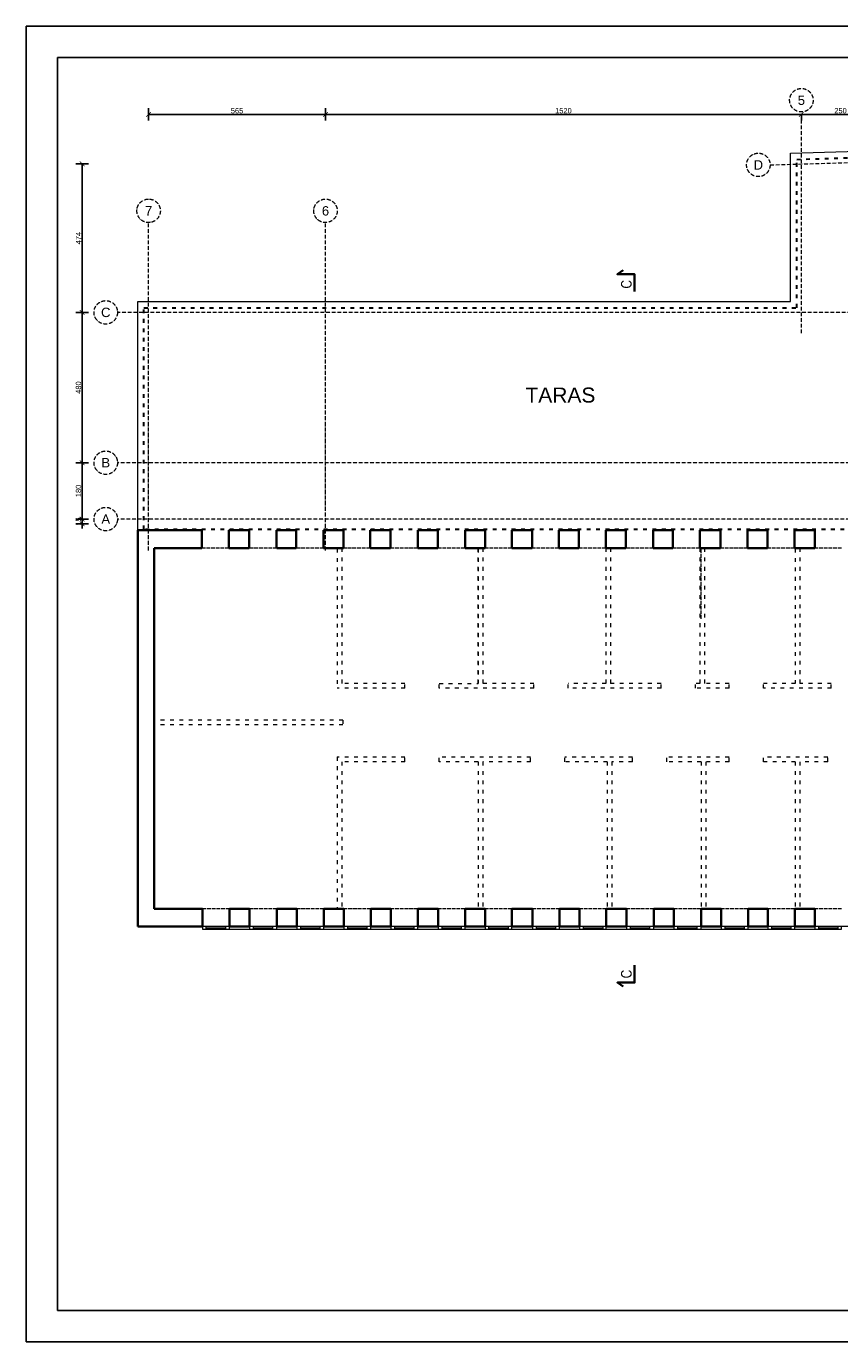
# Model space of a CAD drawing. Header units: inches. Extents: x 201967 to 338763, y -32705 to 30884.
# Tile 57 of 236: x 316578 to 319177, y -7407 to -3207. Entities that reach past the tile are written whole.
import ezdxf
from ezdxf.enums import TextEntityAlignment as Align

# ---------------------------------------------------------------- set-up
doc = ezdxf.new("R2010")
doc.units = ezdxf.units.IN
doc.header["$MEASUREMENT"] = 0
for name, pattern in [('ACAD_ISO02W100', [15, 12, -3]), ('ACAD_ISO03W100', [30, 12, -18]), ('ACAD_ISO10W100', [18, 12, -3, 0, -3])]:
    doc.linetypes.add(name, pattern=pattern)
for name, color, linetype, lineweight in [('01 b KONSTRUKCJA belki', 92, 'ACAD_ISO03W100', 30), ('02 b ściany dziłowe cienkie', 6, 'ACAD_ISO03W100', 13), ('11 OSIE ściany', 2, 'ACAD_ISO10W100', 5), ('90 WYMIAR', 155, 'Continuous', 9), ('91 PRZEKROJE', 7, 'Continuous', 35), ('_proj_MURY konstr', 1, 'Continuous', 20), ('_proj_SCHODY', 2, 'Continuous', 9), ('K_kreskowanie', 251, 'Continuous', 0), ('okna', 5, 'Continuous', 0)]:
    doc.layers.add(name, color=color, linetype=linetype, lineweight=lineweight)
doc.styles.add('100 arial', font='arial.ttf', dxfattribs={"width": 0.8, "height": 17})
doc.styles.add('arialcce', font='arial.ttf')
doc.dimstyles.new('100', dxfattribs={"dimscale": 10, "dimtxt": 17, "dimasz": 1.5, "dimexe": 2, "dimexo": 2, "dimgap": 0.3, "dimtad": 1, "dimdec": 1, "dimrnd": 0.5, "dimdsep": 46, "dimtxsty": '100 arial', "dimblk": 'ARCHTICK', "dimcen": 10, "dimclrd": 256, "dimclre": 256, "dimclrt": 256, "dimadec": 0, "dimazin": 0, "dimtfac": 1, "dimtdec": 1, "dimtix": 1, "dimtmove": 1, "dimatfit": 3, "dimfxl": 2, "dimfxlon": 1, "dimtolj": 1, "dimarcsym": 0})

# ---------------------------------------------------------------- blocks, each defined once
blk = doc.blocks.new('1 osie 1 część BPPZ')
at = {"layer": '11 OSIE ściany'}
for p, q in [((-1917.4, 163.5), (-1917.4, 870)), ((-1667.4, 163.5), (-1667.4, 870)), ((-1337.4, -530), (-1337.4, 870)), ((-1007.4, -170), (-1007.4, 870)), ((-2017.4, 700.9), (-907.4, 734.2)), ((-4002.4, -530), (-4002.4, 516.8)), ((-3437.4, -530), (-3437.4, 516.8)), ((-907.4, 230), (-4101.8, 230)), ((-1237.4, -250), (-4101.8, -250)), ((-1237.4, -430), (-4101.8, -430))]:
    blk.add_line(p, q, dxfattribs=at)
for centre in [(-1917.4, 907.5), (-1337.4, 907.5), (-1007.4, 907.5), (-2054.9, 700.9), (-4002.4, 554.3), (-3437.4, 554.3), (-4139.3, 230), (-4139.3, -250), (-4139.3, -430)]:
    blk.add_circle(centre, 37.5, dxfattribs=at)
at = {"layer": '11 OSIE ściany', "style": 'arialcce'}
for s, p in [('5', (-1917.4, 907.5)), ('4', (-1337.4, 907.5)), ('3', (-1007.4, 907.5)), ('D', (-2054.9, 700.9)), ('7', (-4002.4, 554.3)), ('6', (-3437.4, 554.3)), ('C', (-4139.3, 230)), ('B', (-4139.3, -250)), ('A', (-4139.3, -430))]:
    blk.add_text(s, height=30, dxfattribs=at).set_placement(p, align=Align.MIDDLE_CENTER)
blk = doc.blocks.new('*U1185')
at = {"layer": '91 PRZEKROJE'}
for points in [[(-8832, 15694.4), (-8887, 15694.4), (-8887, 15749.4), (-8899.3, 15730.6)], [(-5983.5, 15694.4), (-5928.5, 15694.4), (-5928.5, 15749.4), (-5916.2, 15730.6)]]:
    blk.add_lwpolyline(points, dxfattribs=at)
at = {"layer": '91 PRZEKROJE', "color": 2, "char_height": 34, "style": '100 arial'}
for insert, attachment_point in [((-8873.9, 15738.4), 1), ((-5941.6, 15738.4), 3)]:
    blk.add_mtext_dynamic_manual_height_columns('A', width=64.078, gutter_width=85, heights=[0], dxfattribs=dict(at, insert=insert, attachment_point=attachment_point))
blk = doc.blocks.new('*U1165')
at = {"layer": '91 PRZEKROJE'}
for points in [[(-8832, 15694.4), (-8887, 15694.4), (-8887, 15749.4), (-8899.3, 15730.6)], [(-6680.2, 15694.4), (-6625.2, 15694.4), (-6625.2, 15749.4), (-6612.9, 15730.6)]]:
    blk.add_lwpolyline(points, dxfattribs=at)
at = {"layer": '91 PRZEKROJE', "color": 2, "char_height": 34, "attachment_point": 1, "style": '100 arial'}
for insert in [(-8873.6, 15738), (-6671.2, 15738)]:
    blk.add_mtext_dynamic_manual_height_columns('C', width=64.078, gutter_width=85, heights=[0], dxfattribs=dict(at, insert=insert))
blk = doc.blocks.new('1 przekroje jagielońska')
at = {"layer": '91 PRZEKROJE'}
for points in [[(-2172.1, 797.6), (-2172.1, 852.6), (-2227.1, 852.6), (-2208.2, 865)], [(-2172.1, -778), (-2172.1, -833), (-2117.1, -833)], [(-1887.1, -888), (-1887.1, -833), (-1942.1, -833)], [(-2633.5, -1035.9), (-2688.5, -1035.9), (-2688.5, -980.9), (-2700.8, -999.7)], [(22.9, -1035.9), (77.9, -1035.9), (77.9, -980.9), (90.2, -999.7)], [(-1887.1, -2052.9), (-1887.1, -2107.9), (-1942.1, -2107.9), (-1923.2, -2120.2)]]:
    blk.add_lwpolyline(points, dxfattribs=at)
at = {"layer": '91 PRZEKROJE', "rotation": 90}
for name, p in [('*U1165', (12125.5, 6977.2)), ('*U1185', (15217.9, 6092.2))]:
    blk.add_blockref(name, p, dxfattribs=at)
at = {"layer": '91 PRZEKROJE', "color": 2, "char_height": 34, "attachment_point": 1, "rotation": 90, "style": '100 arial'}
for insert in [(-2215.6, 810.8), (-1930.6, -2094.7)]:
    blk.add_mtext_dynamic_manual_height_columns('B', width=64.078, gutter_width=85, heights=[0], dxfattribs=dict(at, insert=insert))
at = {"layer": '91 PRZEKROJE', "color": 2, "char_height": 34, "attachment_point": 1, "style": '100 arial'}
for insert in [(-2675.1, -992.3), (31.9, -992.3)]:
    blk.add_mtext_dynamic_manual_height_columns('D', width=64.078, gutter_width=85, heights=[0], dxfattribs=dict(at, insert=insert))
blk = doc.blocks.new('_ARCHTICK')
at = {"color": 0, "linetype": 'ByBlock', "const_width": 0.15}
blk.add_lwpolyline([(-0.5, -0.5), (0.5, 0.5)], dxfattribs=at)
blk = doc.blocks.new('*D1852')
at = {"layer": '90 WYMIAR', "lineweight": -2, "transparency": 16777216}
for p, q in [((319054.1, -3488.5), (319054.1, -3508.5)), ((319304.1, -3488.5), (319054.1, -3488.5)), ((319304.1, -3488.5), (319304.1, -3508.5))]:
    blk.add_line(p, q, dxfattribs=at)
at = {"layer": 'Defpoints', "color": 0, "transparency": 16777216}
for p in [(319054.1, -3480.7), (319304.1, -3480.7), (319054.1, -3488.5)]:
    blk.add_point(p, dxfattribs=at)
at = {"layer": '90 WYMIAR', "lineweight": -2, "transparency": 16777216, "xscale": 15, "yscale": 15, "zscale": 15, "rotation": 180}
blk.add_blockref('_ARCHTICK', (319054.1, -3488.5), dxfattribs=at)
at = {"layer": '90 WYMIAR', "lineweight": -2, "transparency": 16777216, "xscale": 15, "yscale": 15, "zscale": 15}
blk.add_blockref('_ARCHTICK', (319304.1, -3488.5), dxfattribs=at)
at = {"layer": '90 WYMIAR', "transparency": 16777216, "insert": (319179.1, -3476.8), "char_height": 17, "attachment_point": 5, "style": '100 arial'}
blk.add_mtext('\\A1;250', dxfattribs=at)
blk = doc.blocks.new('*D1853')
at = {"layer": '90 WYMIAR', "lineweight": -2, "transparency": 16777216}
for p, q in [((317534.1, -3508.5), (317534.1, -3468.5)), ((319054.1, -3488.5), (317534.1, -3488.5)), ((319054.1, -3488.5), (319054.1, -3508.5))]:
    blk.add_line(p, q, dxfattribs=at)
at = {"layer": 'Defpoints', "color": 0, "transparency": 16777216}
for p in [(319054.1, -3480.7), (317534.1, -3488.5), (317534.1, -3987.2)]:
    blk.add_point(p, dxfattribs=at)
at = {"layer": '90 WYMIAR', "lineweight": -2, "transparency": 16777216, "xscale": 15, "yscale": 15, "zscale": 15, "rotation": 180}
blk.add_blockref('_ARCHTICK', (317534.1, -3488.5), dxfattribs=at)
at = {"layer": '90 WYMIAR', "lineweight": -2, "transparency": 16777216, "xscale": 15, "yscale": 15, "zscale": 15}
blk.add_blockref('_ARCHTICK', (319054.1, -3488.5), dxfattribs=at)
at = {"layer": '90 WYMIAR', "transparency": 16777216, "insert": (318294.1, -3476.8), "char_height": 17, "attachment_point": 5, "style": '100 arial'}
blk.add_mtext('\\A1;1520', dxfattribs=at)
blk = doc.blocks.new('*D1863')
at = {"layer": '90 WYMIAR', "lineweight": -2, "transparency": 16777216}
for p, q in [((316969.1, -3508.5), (316969.1, -3468.5)), ((317534.1, -3508.5), (317534.1, -3468.5)), ((317534.1, -3488.5), (316969.1, -3488.5))]:
    blk.add_line(p, q, dxfattribs=at)
at = {"layer": 'Defpoints', "color": 0, "transparency": 16777216}
for p in [(316969.1, -3488.5), (316969.1, -3833.9), (317534.1, -3987.2)]:
    blk.add_point(p, dxfattribs=at)
at = {"layer": '90 WYMIAR', "lineweight": -2, "transparency": 16777216, "xscale": 15, "yscale": 15, "zscale": 15, "rotation": 180}
blk.add_blockref('_ARCHTICK', (316969.1, -3488.5), dxfattribs=at)
at = {"layer": '90 WYMIAR', "lineweight": -2, "transparency": 16777216, "xscale": 15, "yscale": 15, "zscale": 15}
blk.add_blockref('_ARCHTICK', (317534.1, -3488.5), dxfattribs=at)
at = {"layer": '90 WYMIAR', "transparency": 16777216, "insert": (317251.6, -3476.8), "char_height": 17, "attachment_point": 5, "style": '100 arial'}
blk.add_mtext('\\A1;565', dxfattribs=at)
blk = doc.blocks.new('*D1866')
at = {"layer": '90 WYMIAR', "lineweight": -2, "transparency": 16777216}
for p, q in [((316776.8, -4600.7), (316736.8, -4600.7)), ((316756.8, -4780.7), (316756.8, -4600.7)), ((316776.8, -4780.7), (316736.8, -4780.7))]:
    blk.add_line(p, q, dxfattribs=at)
at = {"layer": 'Defpoints', "color": 0, "transparency": 16777216}
for p in [(316756.8, -4600.7), (316869.7, -4600.7), (316869.7, -4780.7)]:
    blk.add_point(p, dxfattribs=at)
at = {"layer": '90 WYMIAR', "lineweight": -2, "transparency": 16777216, "xscale": 15, "yscale": 15, "zscale": 15}
for p, rotation in [((316756.8, -4600.7), 90), ((316756.8, -4780.7), 270)]:
    blk.add_blockref('_ARCHTICK', p, dxfattribs=dict(at, rotation=rotation))
at = {"layer": '90 WYMIAR', "transparency": 16777216, "insert": (316745.1, -4690.7), "char_height": 17, "attachment_point": 5, "rotation": 90, "style": '100 arial'}
blk.add_mtext('\\A1;180', dxfattribs=at)
blk = doc.blocks.new('*D1867')
at = {"layer": '90 WYMIAR', "lineweight": -2, "transparency": 16777216}
for p, q in [((316776.8, -4120.7), (316736.8, -4120.7)), ((316756.8, -4600.7), (316756.8, -4120.7)), ((316776.8, -4600.7), (316736.8, -4600.7))]:
    blk.add_line(p, q, dxfattribs=at)
at = {"layer": 'Defpoints', "color": 0, "transparency": 16777216}
for p in [(316756.8, -4120.7), (316869.7, -4120.7), (316869.7, -4600.7)]:
    blk.add_point(p, dxfattribs=at)
at = {"layer": '90 WYMIAR', "lineweight": -2, "transparency": 16777216, "xscale": 15, "yscale": 15, "zscale": 15}
for p, rotation in [((316756.8, -4120.7), 90), ((316756.8, -4600.7), 270)]:
    blk.add_blockref('_ARCHTICK', p, dxfattribs=dict(at, rotation=rotation))
at = {"layer": '90 WYMIAR', "transparency": 16777216, "insert": (316745.1, -4360.7), "char_height": 17, "attachment_point": 5, "rotation": 90, "style": '100 arial'}
blk.add_mtext('\\A1;480', dxfattribs=at)
blk = doc.blocks.new('*D1868')
at = {"layer": '90 WYMIAR', "lineweight": -2, "transparency": 16777216}
for p, q in [((316776.8, -3646.5), (316736.8, -3646.5)), ((316756.8, -4120.7), (316756.8, -3646.5)), ((316776.8, -4120.7), (316736.8, -4120.7))]:
    blk.add_line(p, q, dxfattribs=at)
at = {"layer": 'Defpoints', "color": 0, "transparency": 16777216}
for p in [(316756.8, -3646.5), (319054.1, -3646.5), (316869.7, -4120.7)]:
    blk.add_point(p, dxfattribs=at)
at = {"layer": '90 WYMIAR', "lineweight": -2, "transparency": 16777216, "xscale": 15, "yscale": 15, "zscale": 15}
for p, rotation in [((316756.8, -3646.5), 90), ((316756.8, -4120.7), 270)]:
    blk.add_blockref('_ARCHTICK', p, dxfattribs=dict(at, rotation=rotation))
at = {"layer": '90 WYMIAR', "transparency": 16777216, "insert": (316745.3, -3883.6), "char_height": 17, "attachment_point": 5, "rotation": 90, "style": '100 arial'}
blk.add_mtext('\\A1;474', dxfattribs=at)
blk = doc.blocks.new('*D1856')
at = {"layer": '90 WYMIAR', "lineweight": -2, "transparency": 16777216}
for p, q in [((316776.8, -4780.7), (316736.8, -4780.7)), ((316756.8, -4780.7), (316756.8, -4765.7)), ((316756.8, -4780.7), (316756.8, -4795.7)), ((316776.8, -4795.7), (316736.8, -4795.7)), ((316756.8, -4795.7), (316756.8, -4810.7))]:
    blk.add_line(p, q, dxfattribs=at)
at = {"layer": 'Defpoints', "color": 0, "transparency": 16777216}
for p in [(316869.7, -4780.7), (316756.8, -4795.7), (316954.1, -4795.7)]:
    blk.add_point(p, dxfattribs=at)
at = {"layer": '90 WYMIAR', "lineweight": -2, "transparency": 16777216, "xscale": 15, "yscale": 15, "zscale": 15}
for p, rotation in [((316756.8, -4780.7), 270), ((316756.8, -4795.7), 90)]:
    blk.add_blockref('_ARCHTICK', p, dxfattribs=dict(at, rotation=rotation))
at = {"layer": '90 WYMIAR', "transparency": 16777216, "insert": (316745.1, -4788.2), "char_height": 17, "attachment_point": 5, "rotation": 90, "style": '100 arial'}
blk.add_mtext('\\A1;15', dxfattribs=at)

msp = doc.modelspace()

# ---------------------------------------------------------------- linework, layer by layer
at = {"layer": '01 b KONSTRUKCJA belki'}
msp.add_lwpolyline([(319979.12, -3603.96), (319979.12, -4313.66), (319670.74, -4313.66), (319670.74, -4813.66), (316954.12, -4813.66), (316954.12, -4105.66), (319039.12, -4105.66), (319039.12, -3632.16), (319979.12, -3603.96)], dxfattribs=at)
at = {"layer": '02 b ściany dziłowe cienkie'}
for p, q in [((317571.44, -4875.09), (317571.44, -5320.34)), ((317586.44, -4873.37), (317586.44, -5305.34)), ((318021.44, -5305.34), (318021.44, -4873.37)), ((318021.44, -4875.34), (318021.44, -5305.34)), ((318036.44, -4873.37), (318036.44, -5305.34)), ((318429.79, -4873.37), (318429.79, -5305.34)), ((318444.79, -4873.37), (318444.79, -5305.34)), ((318729.79, -4873.37), (318729.79, -5305.34)), ((318744.79, -4873.37), (318744.79, -5305.34)), ((319034.44, -4875.34), (319034.44, -5305.34)), ((319049.44, -4873.37), (319049.44, -5305.34)), ((317787.51, -5320.34), (317571.44, -5320.34)), ((317787.51, -5305.34), (317586.44, -5305.34)), ((317787.51, -5320.34), (317787.51, -5305.34)), ((317897.51, -5305.34), (318021.44, -5305.34)), ((317897.51, -5320.34), (317897.51, -5305.34)), ((318199.73, -5320.34), (317897.51, -5320.32)), ((318199.73, -5305.34), (318036.44, -5305.34)), ((318199.73, -5320.34), (318199.73, -5305.34)), ((318429.79, -5305.34), (318309.73, -5305.34)), ((318309.73, -5320.34), (318309.73, -5305.34)), ((318605.97, -5320.34), (318309.73, -5320.34)), ((318605.97, -5305.34), (318444.79, -5305.34)), ((318605.97, -5320.34), (318605.97, -5305.34)), ((318729.79, -5305.34), (318715.97, -5305.34)), ((318715.97, -5320.34), (318715.97, -5305.34)), ((318822.97, -5320.34), (318715.97, -5320.34)), ((318822.97, -5305.34), (318744.79, -5305.34)), ((318822.97, -5320.34), (318822.97, -5305.34)), ((319034.44, -5305.34), (318932.97, -5305.34)), ((318932.97, -5320.34), (318932.97, -5305.34)), ((319149.22, -5320.34), (318932.97, -5320.34)), ((319149.22, -5305.34), (319049.44, -5305.34)), ((319149.22, -5320.34), (319149.22, -5305.34)), ((317589.44, -5422.59), (316986.79, -5422.59)), ((317589.44, -5437.59), (316986.79, -5437.59)), ((317589.44, -5422.59), (317589.44, -5437.59)), ((317589.44, -5422.59), (317589.44, -5437.59)), ((317571.44, -5540.09), (317571.44, -6025.35)), ((317787.51, -5540.34), (317571.44, -5540.34)), ((317787.51, -5555.34), (317787.51, -5540.34)), ((318188.73, -5540.34), (317897.51, -5540.34)), ((317897.51, -5555.34), (317897.51, -5540.34)), ((318188.73, -5555.34), (318188.73, -5540.34)), ((318514.4, -5540.34), (318298.73, -5540.34)), ((318298.73, -5555.34), (318298.73, -5540.34)), ((318514.4, -5555.34), (318514.4, -5540.34)), ((318822.97, -5540.34), (318624.4, -5540.34)), ((318624.4, -5555.34), (318624.4, -5540.34)), ((318822.97, -5555.34), (318822.97, -5540.34)), ((319138.23, -5540.34), (318932.97, -5540.34)), ((318932.97, -5555.34), (318932.97, -5540.34)), ((319138.23, -5555.34), (319138.23, -5540.34)), ((317586.44, -5555.34), (317586.44, -6025.35)), ((317787.51, -5555.34), (317586.44, -5555.34)), ((318021.44, -5555.34), (317897.51, -5555.34)), ((318021.44, -5555.34), (318021.44, -6025.35)), ((318036.44, -5555.34), (318036.44, -6025.35)), ((318188.73, -5555.34), (318036.44, -5555.34)), ((318433.79, -5555.34), (318298.73, -5555.34)), ((318433.79, -5555.34), (318433.79, -6025.35)), ((318514.4, -5555.34), (318448.79, -5555.34)), ((318448.79, -5555.34), (318448.79, -6025.35)), ((318733.79, -5555.34), (318624.4, -5555.34)), ((318733.79, -5555.34), (318733.79, -6025.35)), ((318822.97, -5555.34), (318748.79, -5555.34)), ((318748.79, -5555.34), (318748.79, -6025.35)), ((319034.44, -5555.34), (318932.97, -5555.34)), ((319034.44, -5555.34), (319034.44, -6025.35)), ((319138.23, -5555.34), (319049.44, -5555.34)), ((319049.44, -5555.34), (319049.44, -6025.35))]:
    msp.add_line(p, q, dxfattribs=at)
at = {"layer": '_proj_MURY konstr', "color": 3, "lineweight": 35}
for p, q in [((316934.74, -4815.66), (316934.74, -6081.66)), ((317138.79, -4815.66), (316934.74, -4815.66)), ((317138.79, -4815.66), (317138.79, -4873.37)), ((317225.79, -4815.66), (317225.79, -4873.37)), ((317290.79, -4815.66), (317225.79, -4815.66)), ((317290.79, -4815.66), (317290.79, -4873.37)), ((317377.79, -4815.66), (317377.79, -4873.37)), ((317440.79, -4815.66), (317377.79, -4815.66)), ((317440.79, -4815.66), (317440.79, -4873.37)), ((317527.79, -4815.66), (317527.79, -4873.37)), ((317527.79, -4815.66), (317591.79, -4815.66)), ((317591.79, -4815.66), (317591.79, -4873.37)), ((317676.79, -4815.66), (317676.79, -4873.37)), ((317676.79, -4815.66), (317741.79, -4815.66)), ((317741.79, -4815.66), (317741.79, -4873.37)), ((317828.79, -4815.66), (317828.79, -4873.37)), ((317828.79, -4815.66), (317892.79, -4815.66)), ((317892.79, -4815.66), (317892.79, -4873.37)), ((317979.79, -4815.66), (317979.79, -4873.37)), ((317979.79, -4815.66), (318043.79, -4815.66)), ((318043.79, -4815.66), (318043.79, -4873.37)), ((318043.79, -4815.66), (318043.79, -4873.37)), ((318129.8, -4815.66), (318129.79, -4873.37)), ((318129.79, -4815.66), (318193.79, -4815.66)), ((318193.79, -4815.66), (318193.79, -4873.37)), ((318279.79, -4815.66), (318279.79, -4873.37)), ((318279.79, -4815.66), (318343.79, -4815.66)), ((318343.79, -4815.66), (318343.79, -4873.37)), ((318429.79, -4815.66), (318429.79, -4873.37)), ((318429.79, -4815.66), (318493.79, -4815.66)), ((318493.79, -4815.66), (318493.79, -4873.37)), ((318580.79, -4815.66), (318580.79, -4873.37)), ((318580.79, -4815.66), (318643.79, -4815.66)), ((318643.79, -4815.66), (318643.79, -4873.37)), ((318729.79, -4815.66), (318729.79, -4873.37)), ((318729.79, -4815.66), (318795.79, -4815.66)), ((318795.79, -4873.37), (318795.79, -4815.66)), ((318881.79, -4815.66), (318881.79, -4873.37)), ((318881.79, -4815.66), (318945.79, -4815.66)), ((318945.79, -4815.66), (318945.79, -4873.37)), ((319031.79, -4815.66), (319031.79, -4873.37)), ((319031.79, -4815.66), (319096.79, -4815.66)), ((319096.79, -4815.66), (319096.79, -4873.37)), ((316986.79, -4873.37), (316986.79, -5561.37)), ((317138.79, -4873.37), (316986.79, -4873.37)), ((317290.79, -4873.37), (317225.79, -4873.37)), ((317440.79, -4873.37), (317378.79, -4873.37)), ((317527.79, -4873.37), (317591.79, -4873.37)), ((317676.79, -4873.37), (317741.79, -4873.37)), ((317828.79, -4873.37), (317892.79, -4873.37)), ((317979.79, -4873.37), (318043.79, -4873.37)), ((318129.79, -4873.37), (318193.79, -4873.37)), ((318279.79, -4873.37), (318343.79, -4873.37)), ((318429.79, -4873.37), (318493.79, -4873.37)), ((318580.79, -4873.37), (318643.79, -4873.37)), ((318729.79, -4873.37), (318733.79, -4873.37)), ((318733.79, -4873.37), (318795.79, -4873.37)), ((318881.79, -4873.37), (318945.79, -4873.37)), ((319031.79, -4873.37), (319096.79, -4873.37)), ((316986.79, -5561.37), (316986.79, -6025.37)), ((317140.79, -6025.37), (316986.79, -6025.37)), ((317140.79, -6081.66), (317140.79, -6025.37)), ((317227.79, -6081.66), (317227.79, -6025.37)), ((317227.79, -6025.37), (317291.79, -6025.37)), ((317291.79, -6081.66), (317291.79, -6025.37)), ((317378.79, -6081.66), (317378.79, -6025.37)), ((317378.79, -6025.37), (317442.79, -6025.37)), ((317442.79, -6081.66), (317442.79, -6025.37)), ((317528.79, -6081.66), (317528.79, -6025.37)), ((317528.79, -6025.37), (317592.79, -6025.37)), ((317592.79, -6081.66), (317592.79, -6025.37)), ((317678.79, -6081.66), (317678.79, -6025.37)), ((317678.79, -6025.37), (317742.79, -6025.37)), ((317742.79, -6081.66), (317742.79, -6025.37)), ((317828.79, -6081.66), (317828.79, -6025.37)), ((317828.79, -6025.37), (317893.79, -6025.37)), ((317893.79, -6081.66), (317893.79, -6025.37)), ((317979.79, -6081.66), (317979.79, -6025.37)), ((317979.79, -6025.37), (318043.79, -6025.37)), ((318043.79, -6081.66), (318043.79, -6025.37)), ((318129.79, -6081.66), (318129.79, -6025.37)), ((318129.79, -6025.37), (318195.79, -6025.37)), ((318195.79, -6081.66), (318195.79, -6025.37)), ((318281.79, -6081.66), (318281.79, -6025.37)), ((318281.79, -6025.37), (318345.79, -6025.37)), ((318345.79, -6081.66), (318345.79, -6025.37)), ((318430.79, -6081.66), (318430.79, -6025.37)), ((318430.79, -6025.37), (318495.79, -6025.37)), ((318495.79, -6081.66), (318495.79, -6025.37)), ((318582.79, -6081.66), (318582.79, -6025.37)), ((318582.79, -6025.37), (318646.79, -6025.37)), ((318646.79, -6081.66), (318646.79, -6025.37)), ((318733.79, -6081.66), (318733.79, -6025.37)), ((318733.79, -6025.37), (318797.79, -6025.37)), ((318797.79, -6081.66), (318797.79, -6025.37)), ((318883.79, -6081.66), (318883.79, -6025.37)), ((318883.79, -6025.37), (318946.79, -6025.37)), ((318946.79, -6081.66), (318946.79, -6025.37)), ((319032.79, -6081.66), (319032.79, -6025.37)), ((319032.79, -6025.37), (319046.79, -6025.37)), ((319046.79, -6025.37), (319096.79, -6025.37)), ((319096.79, -6081.66), (319096.79, -6025.37)), ((317140.79, -6081.66), (316934.74, -6081.66)), ((317227.79, -6081.66), (317291.79, -6081.66)), ((317378.79, -6081.66), (317442.79, -6081.66)), ((317528.79, -6081.66), (317592.79, -6081.66)), ((317678.79, -6081.66), (317742.79, -6081.66)), ((317828.79, -6081.66), (317893.79, -6081.66)), ((317979.79, -6081.66), (318043.79, -6081.66)), ((318129.79, -6081.66), (318195.79, -6081.66)), ((318281.79, -6081.66), (318345.79, -6081.66)), ((318430.79, -6081.66), (318495.79, -6081.66)), ((318582.79, -6081.66), (318646.79, -6081.66)), ((318733.79, -6081.66), (318797.79, -6081.66)), ((318883.79, -6081.66), (318946.79, -6081.66)), ((319032.79, -6081.66), (319096.79, -6081.66))]:
    msp.add_line(p, q, dxfattribs=at)
at = {"layer": '_proj_SCHODY', "color": 2}
msp.add_lwpolyline([(319019.12, -3612.75), (319999.12, -3583.35), (319999.12, -4315.62), (321822.97, -4315.66), (322125.46, -5862.96), (322125.47, -7026.05), (320936.52, -7026.06), (320936.74, -6179.66), (319670.74, -6179.66), (319670.75, -6081.66), (316934.74, -6081.66), (316934.74, -4085.66), (319019.12, -4085.66)], close=True, dxfattribs=at)
at = {"layer": 'Defpoints'}
for points in [[(316578.43, -7407.22), (324078.43, -7407.22), (324078.43, -3207.22), (316578.43, -3207.22)], [(316678.43, -7307.22), (323978.43, -7307.22), (323978.43, -3307.22), (316678.43, -3307.22)]]:
    msp.add_lwpolyline(points, close=True, dxfattribs=at)
at = {"layer": 'K_kreskowanie', "linetype": 'ACAD_ISO02W100'}
for p, q in [((317225.79, -4873.37), (317138.79, -4873.37)), ((317378.79, -4873.37), (317290.79, -4873.37)), ((317527.79, -4873.37), (317440.79, -4873.37)), ((317676.79, -4873.37), (317591.79, -4873.37)), ((317828.79, -4873.37), (317741.79, -4873.37)), ((317979.79, -4873.37), (317892.79, -4873.37)), ((318129.79, -4873.37), (318043.79, -4873.37)), ((318279.79, -4873.37), (318193.79, -4873.37)), ((318429.79, -4873.37), (318343.79, -4873.37)), ((318580.79, -4873.37), (318493.79, -4873.37)), ((318729.79, -4873.37), (318643.79, -4873.37)), ((318733.79, -5099.37), (318733.79, -4873.37)), ((318881.79, -4873.37), (318795.79, -4873.37)), ((319031.79, -4873.37), (318945.79, -4873.37)), ((319182.79, -4873.37), (319096.79, -4873.37)), ((317227.79, -6025.37), (317140.79, -6025.37)), ((317378.79, -6025.37), (317291.79, -6025.37)), ((317528.79, -6025.37), (317442.79, -6025.37)), ((317678.79, -6025.37), (317592.79, -6025.37)), ((317828.79, -6025.37), (317742.79, -6025.37)), ((317979.79, -6025.37), (317893.79, -6025.37)), ((318129.79, -6025.37), (318043.79, -6025.37)), ((318281.79, -6025.37), (318195.79, -6025.37)), ((318430.79, -6025.37), (318345.79, -6025.37)), ((318582.79, -6025.37), (318495.79, -6025.37)), ((318733.79, -6025.37), (318646.79, -6025.37)), ((318883.79, -6025.37), (318797.79, -6025.37)), ((319032.79, -6025.37), (318946.79, -6025.37)), ((319182.79, -6025.37), (319096.79, -6025.37))]:
    msp.add_line(p, q, dxfattribs=at)
at = {"layer": 'okna'}
for p, q in [((317152.29, -6081.66), (317152.29, -6089.66)), ((317152.29, -6085.66), (317214.29, -6085.66)), ((317214.29, -6081.66), (317214.29, -6089.66)), ((317227.79, -6089.66), (317291.79, -6089.66)), ((317303.29, -6081.66), (317303.29, -6089.66)), ((317303.29, -6085.66), (317365.29, -6085.66)), ((317365.29, -6081.66), (317365.29, -6089.66)), ((317378.79, -6089.66), (317442.79, -6089.66)), ((317454.29, -6081.66), (317454.29, -6089.66)), ((317454.29, -6085.66), (317516.29, -6085.66)), ((317516.29, -6081.66), (317516.29, -6089.66)), ((317528.79, -6089.66), (317592.79, -6089.66)), ((317604.29, -6081.66), (317604.29, -6089.66)), ((317604.29, -6085.66), (317666.29, -6085.66)), ((317666.29, -6081.66), (317666.29, -6089.66)), ((317678.79, -6089.66), (317742.79, -6089.66)), ((317754.29, -6081.66), (317754.29, -6089.66)), ((317754.29, -6085.66), (317816.29, -6085.66)), ((317816.29, -6081.66), (317816.29, -6089.66)), ((317828.79, -6089.66), (317892.79, -6089.66)), ((317905.29, -6081.66), (317905.29, -6089.66)), ((317905.29, -6085.66), (317967.29, -6085.66)), ((317967.29, -6081.66), (317967.29, -6089.66)), ((317979.79, -6089.66), (318043.79, -6089.66)), ((318055.29, -6081.66), (318055.29, -6089.66)), ((318055.29, -6085.66), (318117.29, -6085.66)), ((318117.29, -6081.66), (318117.29, -6089.66)), ((318129.79, -6089.66), (318193.79, -6089.66)), ((318207.29, -6081.66), (318207.29, -6089.66)), ((318207.29, -6085.66), (318269.29, -6085.66)), ((318269.29, -6081.66), (318269.29, -6089.66)), ((318281.79, -6089.66), (318345.79, -6089.66)), ((318357.29, -6081.66), (318357.29, -6089.66)), ((318357.29, -6085.66), (318419.96, -6085.66)), ((318419.96, -6081.66), (318419.96, -6089.66)), ((318430.79, -6089.66), (318494.79, -6089.66)), ((318507.29, -6081.66), (318507.29, -6089.66)), ((318507.29, -6085.66), (318569.29, -6085.66)), ((318569.29, -6081.66), (318569.29, -6089.66)), ((318582.79, -6089.66), (318646.79, -6089.66)), ((318658.29, -6081.66), (318658.29, -6089.66)), ((318658.29, -6085.66), (318720.29, -6085.66)), ((318720.29, -6081.66), (318720.29, -6089.66)), ((318733.79, -6089.66), (318797.79, -6089.66)), ((318809.29, -6081.66), (318809.29, -6089.66)), ((318809.29, -6085.66), (318871.29, -6085.66)), ((318871.29, -6081.66), (318871.29, -6089.66)), ((318883.79, -6089.66), (318947.79, -6089.66)), ((318958.29, -6081.66), (318958.29, -6089.66)), ((318958.29, -6085.66), (319020.29, -6085.66)), ((319020.29, -6081.66), (319020.29, -6089.66)), ((319032.79, -6089.66), (319096.79, -6089.66)), ((319108.29, -6081.66), (319108.29, -6089.66)), ((319108.29, -6085.66), (319170.29, -6085.66)), ((319170.29, -6081.66), (319170.29, -6089.66))]:
    msp.add_line(p, q, dxfattribs=at)
for points in [[(317140.79, -6089.66), (317227.79, -6089.66), (317227.79, -6081.66), (317140.79, -6081.66)], [(317291.79, -6089.66), (317378.79, -6089.66), (317378.79, -6081.66), (317291.79, -6081.66)], [(317442.79, -6089.66), (317528.79, -6089.66), (317528.79, -6081.66), (317442.79, -6081.66)], [(317592.79, -6089.66), (317678.79, -6089.66), (317678.79, -6081.66), (317592.79, -6081.66)], [(317742.79, -6089.66), (317828.79, -6089.66), (317828.79, -6081.66), (317742.79, -6081.66)], [(317893.79, -6089.66), (317979.79, -6089.66), (317979.79, -6081.66), (317893.79, -6081.66)], [(318043.79, -6089.66), (318129.79, -6089.66), (318129.79, -6081.66), (318043.79, -6081.66)], [(318195.79, -6089.66), (318281.79, -6089.66), (318281.79, -6081.66), (318195.79, -6081.66)], [(318345.79, -6089.66), (318430.79, -6089.66), (318430.79, -6081.66), (318345.79, -6081.66)], [(318495.79, -6089.66), (318582.79, -6089.66), (318582.79, -6081.66), (318495.79, -6081.66)], [(318646.79, -6089.66), (318733.79, -6089.66), (318733.79, -6081.66), (318646.79, -6081.66)], [(318797.79, -6089.66), (318883.79, -6089.66), (318883.79, -6081.66), (318797.79, -6081.66)], [(318946.79, -6089.66), (319032.79, -6089.66), (319032.79, -6081.66), (318946.79, -6081.66)], [(319096.79, -6089.66), (319182.79, -6089.66), (319182.79, -6081.66), (319096.79, -6081.66)]]:
    msp.add_lwpolyline(points, close=True, dxfattribs=at)

# ---------------------------------------------------------------- block references
at = {"layer": '11 OSIE ściany'}
msp.add_blockref('1 osie 1 część BPPZ', (320971.52, -4350.66), dxfattribs=at)
at = {"layer": '91 PRZEKROJE'}
msp.add_blockref('1 przekroje jagielońska', (322090.52, -4350.66), dxfattribs=at)

# ---------------------------------------------------------------- texts
at = {"color": 7, "insert": (318172.71, -4384.9), "char_height": 48, "width": 12610.1806, "attachment_point": 4, "rotation": 360, "style": 'arialcce'}
msp.add_mtext('TARAS', dxfattribs=at)

# ---------------------------------------------------------------- dimensions: what is measured, and where the dimension line sits
at = {"layer": '90 WYMIAR'}
for base, p1, p2, picture, middle in [((316969.12, -3488.47), (317534.12, -3987.16), (316969.12, -3833.91), '*D1863', (317251.62, -3476.79)), ((317534.12, -3488.47), (319054.12, -3480.66), (317534.12, -3987.16), '*D1853', (318294.12, -3476.79)), ((319054.12, -3488.47), (319304.12, -3480.66), (319054.12, -3480.66), '*D1852', (319179.12, -3476.79))]:
    dim = msp.add_linear_dim(base=base, p1=p1, p2=p2, dimstyle='100', dxfattribs=at)
    dim.commit()
    dim.dimension.update_dxf_attribs({"geometry": picture, "text_midpoint": middle})
for base, p1, p2, picture, middle in [((316756.78, -3646.53), (316869.74, -4120.66), (319054.12, -3646.53), '*D1868', (316745.28, -3883.6)), ((316756.78, -4120.66), (316869.74, -4600.66), (316869.74, -4120.66), '*D1867', (316745.1, -4360.66)), ((316756.78, -4600.66), (316869.74, -4780.66), (316869.74, -4600.66), '*D1866', (316745.1, -4690.66)), ((316756.78, -4795.66), (316869.74, -4780.66), (316954.12, -4795.66), '*D1856', (316745.1, -4788.16))]:
    dim = msp.add_linear_dim(base=base, p1=p1, p2=p2, angle=90, dimstyle='100', dxfattribs=at)
    dim.commit()
    dim.dimension.update_dxf_attribs({"geometry": picture, "text_midpoint": middle})

doc.saveas('drawing.dxf')
